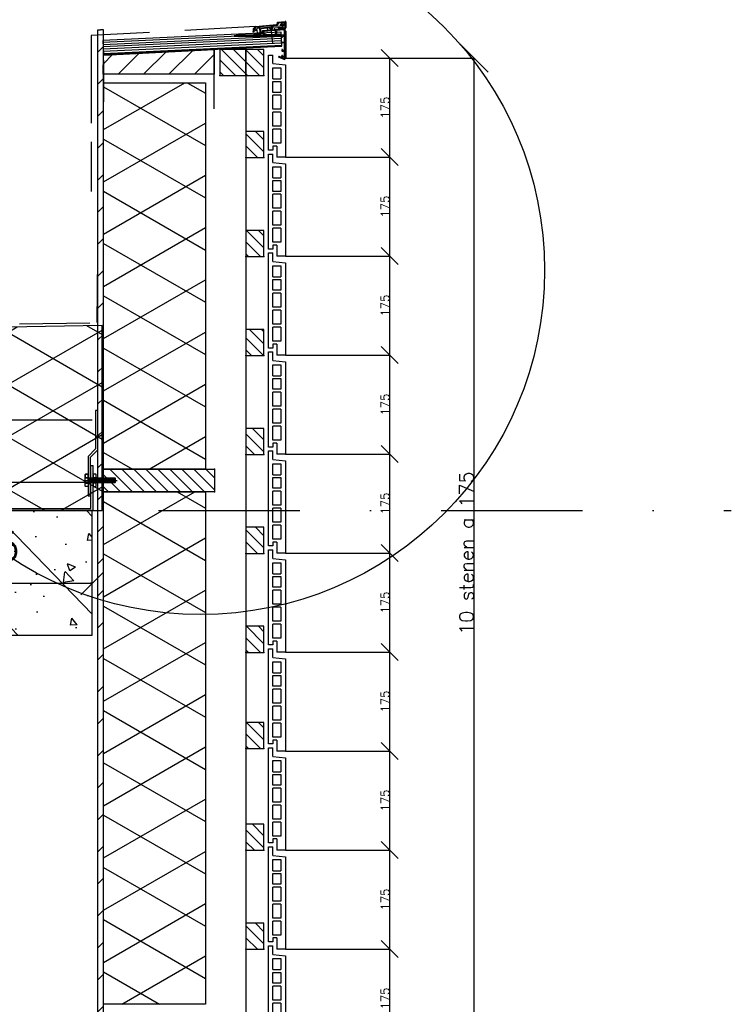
# Model space of a CAD drawing. Extents: x 0 to 317513, y 0 to 193913.
# Tile 57 of 105: x 244650 to 245908, y 105423 to 107164. Entities that reach past the tile are written whole.
import ezdxf

# ---------------------------------------------------------------- set-up
doc = ezdxf.new("R2010")
doc.units = 0
doc.header["$LTSCALE"] = 20
doc.header["$MEASUREMENT"] = 0
doc.header["$PDSIZE"] = -1
for name, pattern in [('CENTER', [5.421053, 3.388158, -0.677632, 0.677632, -0.677632]), ('DASHDOT', [25, 12.5, -6.25, 0, -6.25]), ('DD1', [2.66667, 1.66667, -0.5, 0, -0.5]), ('HIDDEN', [9.375, 6.25, -3.125])]:
    doc.linetypes.add(name, pattern=pattern)
doc.layers.get('0').update_dxf_attribs({"linetype": 'CONTINUOUS'})
doc.layers.get('DEFPOINTS').update_dxf_attribs({"linetype": 'CONTINUOUS'})
for name, color, linetype in [('_DETAILNUMMERS', 4, 'CONTINUOUS'), ('A--A21--_F-23-', 9, 'CONTINUOUS'), ('A--A23--_F--3-', 9, 'CONTINUOUS'), ('A--A25--_F--3-', 9, 'CONTINUOUS'), ('A--A42--_F--3-', 9, 'CONTINUOUS'), ('A--A42--_F-23-', 9, 'CONTINUOUS'), ('A--L13D3_VLOEREN', 3, 'CONTINUOUS'), ('A--L21--', 3, 'CONTINUOUS'), ('A--L21--_F-23-', 4, 'CONTINUOUS'), ('A--L21D3_BUITENWAND', 3, 'CONTINUOUS'), ('A--L25--', 7, 'CONTINUOUS'), ('A--L25--_F-23-', 7, 'CONTINUOUS'), ('A--L27DC4_DAKEN', 4, 'HIDDEN'), ('A--L31--', 2, 'CONTINUOUS'), ('A--L35--', 7, 'CONTINUOUS'), ('A--L35--_F-23-', 7, 'CONTINUOUS'), ('A--L351-_F-23-', 7, 'CONTINUOUS'), ('A--L42--', 7, 'CONTINUOUS'), ('A--L42--_F--3-', 7, 'CONTINUOUS'), ('A--L42--_F-23-', 7, 'CONTINUOUS'), ('A--L47', 7, 'CONTINUOUS'), ('A--M$1A-_F123-', 1, 'CONTINUOUS'), ('STRAMIEN', 8, 'DD1'), ('X--LR---_CP', 7, 'CONTINUOUS')]:
    doc.layers.add(name, color=color, linetype=linetype)
doc.styles.add('ALFA-0_25', font='ROMANS')
doc.styles.add('MAATLIJN', font='ROMANS')
doc.dimstyles.new('ALFA25', dxfattribs={"dimscale": 0.3, "dimtxt": 50, "dimasz": 100, "dimexe": 0, "dimexo": 0, "dimgap": 2, "dimtad": 1, "dimdec": 0, "dimzin": 0, "dimdsep": 46, "dimtxsty": 'MAATLIJN', "dimblk1": 'OBLIQUE', "dimblk2": 'OBLIQUE', "dimsah": 1, "dimcen": 0, "dimclrd": 1, "dimclre": 1, "dimclrt": 2, "dimadec": 0, "dimazin": 0, "dimtfac": 0.75, "dimtdec": 4, "dimtix": 1, "dimtmove": 2, "dimatfit": 3, "dimldrblk": 'OBLIQUE', "dimfxl": 0, "dimtvp": 1.5, "dimtolj": 1, "dimtzin": 0, "dimarcsym": 0})
doc.dimstyles.new('STANDARD$0', dxfattribs={"dimscale": 50, "dimtxt": 2.5, "dimasz": 2, "dimexe": 2, "dimexo": 0, "dimgap": 2, "dimtad": 1, "dimdec": 0, "dimzin": 0, "dimdsep": 46, "dimtxsty": 'ALFA-0_25', "dimblk1": 'OBLIQUE', "dimblk2": 'OBLIQUE', "dimsah": 1, "dimcen": -3, "dimdle": 2, "dimclrd": 1, "dimclre": 1, "dimclrt": 2, "dimadec": 0, "dimazin": 0, "dimtfac": 0.666667, "dimtofl": 0, "dimtmove": 2, "dimatfit": 3, "dimldrblk": 'OBLIQUE', "dimfxl": 0, "dimtvp": 0.833333, "dimtolj": 1, "dimtzin": 0, "dimarcsym": 0})
pattern_1 = [(45, (0, 0), (-10.6066, 10.6066), [])]

# ---------------------------------------------------------------- blocks, each defined once
blk = doc.blocks.new('_OBLIQUE')
at = {"color": 0, "linetype": 'ByBlock'}
blk.add_line((-0.5, -0.5), (0.5, 0.5), dxfattribs=at)
blk = doc.blocks.new('*D290')
at = {"color": 1, "linetype": 'ByBlock'}
for p, q in [((239354.3, 105520.9), (239538.8, 105520.9)), ((239538.8, 105345.9), (239538.8, 105520.9)), ((239354.3, 105345.9), (239538.8, 105345.9))]:
    blk.add_line(p, q, dxfattribs=at)
at = {"layer": 'DEFPOINTS', "color": 0, "linetype": 'ByBlock'}
for p in [(239354.3, 105520.9), (239538.8, 105520.9), (239354.3, 105345.9)]:
    blk.add_point(p, dxfattribs=at)
at = {"color": 1, "linetype": 'ByBlock', "xscale": 30, "yscale": 30, "zscale": 30}
for p, rotation in [((239538.8, 105520.9), 90), ((239538.8, 105345.9), 270)]:
    blk.add_blockref('_OBLIQUE', p, dxfattribs=dict(at, rotation=rotation))
at = {"color": 2, "linetype": 'ByBlock', "insert": (239530.7, 105433.4), "char_height": 15, "attachment_point": 5, "rotation": 90, "style": 'MAATLIJN'}
blk.add_mtext('\\A1;175', dxfattribs=at)
blk = doc.blocks.new('*D291')
at = {"color": 1, "linetype": 'ByBlock'}
for p, q in [((239354.3, 105695.9), (239538.8, 105695.9)), ((239538.8, 105520.9), (239538.8, 105695.9)), ((239354.3, 105520.9), (239538.8, 105520.9))]:
    blk.add_line(p, q, dxfattribs=at)
at = {"layer": 'DEFPOINTS', "color": 0, "linetype": 'ByBlock'}
for p in [(239354.3, 105695.9), (239538.8, 105695.9), (239354.3, 105520.9)]:
    blk.add_point(p, dxfattribs=at)
at = {"color": 1, "linetype": 'ByBlock', "xscale": 30, "yscale": 30, "zscale": 30}
for p, rotation in [((239538.8, 105695.9), 90), ((239538.8, 105520.9), 270)]:
    blk.add_blockref('_OBLIQUE', p, dxfattribs=dict(at, rotation=rotation))
at = {"color": 2, "linetype": 'ByBlock', "insert": (239530.7, 105608.4), "char_height": 15, "attachment_point": 5, "rotation": 90, "style": 'MAATLIJN'}
blk.add_mtext('\\A1;175', dxfattribs=at)
blk = doc.blocks.new('*D292')
at = {"color": 1, "linetype": 'ByBlock'}
for p, q in [((239354.3, 105870.9), (239538.8, 105870.9)), ((239538.8, 105695.9), (239538.8, 105870.9)), ((239354.3, 105695.9), (239538.8, 105695.9))]:
    blk.add_line(p, q, dxfattribs=at)
at = {"layer": 'DEFPOINTS', "color": 0, "linetype": 'ByBlock'}
for p in [(239354.3, 105870.9), (239538.8, 105870.9), (239354.3, 105695.9)]:
    blk.add_point(p, dxfattribs=at)
at = {"color": 1, "linetype": 'ByBlock', "xscale": 30, "yscale": 30, "zscale": 30}
for p, rotation in [((239538.8, 105870.9), 90), ((239538.8, 105695.9), 270)]:
    blk.add_blockref('_OBLIQUE', p, dxfattribs=dict(at, rotation=rotation))
at = {"color": 2, "linetype": 'ByBlock', "insert": (239530.7, 105783.4), "char_height": 15, "attachment_point": 5, "rotation": 90, "style": 'MAATLIJN'}
blk.add_mtext('\\A1;175', dxfattribs=at)
blk = doc.blocks.new('*D293')
at = {"color": 1, "linetype": 'ByBlock'}
for p, q in [((239354.3, 106045.9), (239538.8, 106045.9)), ((239538.8, 105870.9), (239538.8, 106045.9)), ((239354.3, 105870.9), (239538.8, 105870.9))]:
    blk.add_line(p, q, dxfattribs=at)
at = {"layer": 'DEFPOINTS', "color": 0, "linetype": 'ByBlock'}
for p in [(239354.3, 106045.9), (239538.8, 106045.9), (239354.3, 105870.9)]:
    blk.add_point(p, dxfattribs=at)
at = {"color": 1, "linetype": 'ByBlock', "xscale": 30, "yscale": 30, "zscale": 30}
for p, rotation in [((239538.8, 106045.9), 90), ((239538.8, 105870.9), 270)]:
    blk.add_blockref('_OBLIQUE', p, dxfattribs=dict(at, rotation=rotation))
at = {"color": 2, "linetype": 'ByBlock', "insert": (239530.7, 105958.4), "char_height": 15, "attachment_point": 5, "rotation": 90, "style": 'MAATLIJN'}
blk.add_mtext('\\A1;175', dxfattribs=at)
blk = doc.blocks.new('*D294')
at = {"color": 1, "linetype": 'ByBlock'}
for p, q in [((239354.3, 106220.9), (239538.8, 106220.9)), ((239538.8, 106045.9), (239538.8, 106220.9)), ((239354.3, 106045.9), (239538.8, 106045.9))]:
    blk.add_line(p, q, dxfattribs=at)
at = {"layer": 'DEFPOINTS', "color": 0, "linetype": 'ByBlock'}
for p in [(239354.3, 106220.9), (239538.8, 106220.9), (239354.3, 106045.9)]:
    blk.add_point(p, dxfattribs=at)
at = {"color": 1, "linetype": 'ByBlock', "xscale": 30, "yscale": 30, "zscale": 30}
for p, rotation in [((239538.8, 106220.9), 90), ((239538.8, 106045.9), 270)]:
    blk.add_blockref('_OBLIQUE', p, dxfattribs=dict(at, rotation=rotation))
at = {"color": 2, "linetype": 'ByBlock', "insert": (239530.7, 106133.4), "char_height": 15, "attachment_point": 5, "rotation": 90, "style": 'MAATLIJN'}
blk.add_mtext('\\A1;175', dxfattribs=at)
blk = doc.blocks.new('*D295')
at = {"color": 1, "linetype": 'ByBlock'}
for p, q in [((239354.3, 106745.9), (239538.8, 106745.9)), ((239538.8, 106570.9), (239538.8, 106745.9)), ((239354.3, 106570.9), (239538.8, 106570.9))]:
    blk.add_line(p, q, dxfattribs=at)
at = {"layer": 'DEFPOINTS', "color": 0, "linetype": 'ByBlock'}
for p in [(239354.3, 106745.9), (239538.8, 106745.9), (239354.3, 106570.9)]:
    blk.add_point(p, dxfattribs=at)
at = {"color": 1, "linetype": 'ByBlock', "xscale": 30, "yscale": 30, "zscale": 30}
for p, rotation in [((239538.8, 106745.9), 90), ((239538.8, 106570.9), 270)]:
    blk.add_blockref('_OBLIQUE', p, dxfattribs=dict(at, rotation=rotation))
at = {"color": 2, "linetype": 'ByBlock', "insert": (239530.7, 106658.4), "char_height": 15, "attachment_point": 5, "rotation": 90, "style": 'MAATLIJN'}
blk.add_mtext('\\A1;175', dxfattribs=at)
blk = doc.blocks.new('*D296')
at = {"color": 1, "linetype": 'ByBlock'}
for p, q in [((239354.3, 106395.9), (239538.8, 106395.9)), ((239538.8, 106220.9), (239538.8, 106395.9)), ((239354.3, 106220.9), (239538.8, 106220.9))]:
    blk.add_line(p, q, dxfattribs=at)
at = {"layer": 'DEFPOINTS', "color": 0, "linetype": 'ByBlock'}
for p in [(239354.3, 106395.9), (239538.8, 106395.9), (239354.3, 106220.9)]:
    blk.add_point(p, dxfattribs=at)
at = {"color": 1, "linetype": 'ByBlock', "xscale": 30, "yscale": 30, "zscale": 30}
for p, rotation in [((239538.8, 106395.9), 90), ((239538.8, 106220.9), 270)]:
    blk.add_blockref('_OBLIQUE', p, dxfattribs=dict(at, rotation=rotation))
at = {"color": 2, "linetype": 'ByBlock', "insert": (239530.7, 106308.4), "char_height": 15, "attachment_point": 5, "rotation": 90, "style": 'MAATLIJN'}
blk.add_mtext('\\A1;175', dxfattribs=at)
blk = doc.blocks.new('*D297')
at = {"color": 1, "linetype": 'ByBlock'}
for p, q in [((239354.3, 106570.9), (239538.8, 106570.9)), ((239538.8, 106395.9), (239538.8, 106570.9)), ((239354.3, 106395.9), (239538.8, 106395.9))]:
    blk.add_line(p, q, dxfattribs=at)
at = {"layer": 'DEFPOINTS', "color": 0, "linetype": 'ByBlock'}
for p in [(239354.3, 106570.9), (239538.8, 106570.9), (239354.3, 106395.9)]:
    blk.add_point(p, dxfattribs=at)
at = {"color": 1, "linetype": 'ByBlock', "xscale": 30, "yscale": 30, "zscale": 30}
for p, rotation in [((239538.8, 106570.9), 90), ((239538.8, 106395.9), 270)]:
    blk.add_blockref('_OBLIQUE', p, dxfattribs=dict(at, rotation=rotation))
at = {"color": 2, "linetype": 'ByBlock', "insert": (239530.7, 106483.4), "char_height": 15, "attachment_point": 5, "rotation": 90, "style": 'MAATLIJN'}
blk.add_mtext('\\A1;175', dxfattribs=at)
blk = doc.blocks.new('Q031612A')
at = {"layer": 'A--L35--_F-23-', "color": 1, "linetype": 'Continuous'}
for points in [[(0, 0), (0, 11), (-4.5, 11), (-5, 10.5), (-5, -10.5), (-4.5, -11), (0, -11), (0, -4.7), (-4.5, -4.7), (0, -4.7), (0, -11), (-4.5, -11), (-5, -10.5), (-5, -4.2), (-4.5, -4.7), (-5, -5.2)], [(-5, 4.4), (-4.5, 4.9), (-5, 5.4)], [(-4.5, 4.9), (0, 4.9), (0, -4.7)], [(1.7, 4.5), (0.6, -4.4)], [(0.6, 4.5), (0.6, -4.4)], [(3.2, 4.5), (2.1, -4.4)], [(4.7, 4.5), (3.6, -4.4)], [(6.2, 4.5), (5.1, -4.4)], [(7.7, 4.5), (6.6, -4.4)], [(9.2, 4.5), (8.1, -4.4)], [(10.7, 4.5), (9.6, -4.4)], [(12.3, 4.5), (11.2, -4.4)], [(13.8, 4.5), (12.7, -4.4)], [(15.3, 4.5), (14.2, -4.4)], [(16.8, 4.5), (15.7, -4.4)], [(18.3, 4.5), (17.2, -4.4)], [(19.8, 4.5), (18.7, -4.4)], [(21.3, 4.5), (20.2, -4.4)], [(22.8, 4.5), (21.7, -4.4)], [(24.3, 4.5), (23.2, -4.4)], [(25.9, 4.5), (24.8, -4.4)], [(27.4, 4.5), (26.3, -4.4)], [(28.9, 4.5), (27.8, -4.4)], [(30.4, 4.5), (29.3, -4.4)], [(31.9, 4.5), (30.8, -4.4)], [(33.4, 4.5), (32.3, -4.4)], [(34.9, 4.5), (33.8, -4.4)], [(36.4, 4.5), (35.3, -4.4)], [(37.9, 4.5), (36.8, -4.4)], [(39.5, 4.5), (38.4, -4.4)], [(41, 4.5), (39.9, -4.4)], [(42.5, 4.5), (41.4, -4.4)], [(44, 4.5), (42.9, -4.4)], [(45.5, 4.5), (44.4, -4.4)], [(47, 4.5), (45.9, -4.4)], [(47.6, -2.8), (47.5, -4.1)]]:
    blk.add_lwpolyline(points, dxfattribs=at)
blk.add_lwpolyline([(47.6, 4), (47.1, 4.5), (0, 4.5), (0, -4.4), (47.1, -4.4), (47.6, -3.9)], close=True, dxfattribs=at)
at = {"layer": 'A--L351-_F-23-', "color": 1, "linetype": 'DASHDOT'}
blk.add_lwpolyline([(-7.9, 0), (51.6, 0)], dxfattribs=at)
at = {"layer": 'X--LR---_CP', "color": 1, "linetype": 'DASHDOT'}
blk.add_point((0, 0), dxfattribs=at)
blk.add_point((0, 0), dxfattribs=at)
blk.add_point((0, 0), dxfattribs=at)
blk = doc.blocks.new('Q031611-')
at = {"layer": 'A--L35--_F-23-', "color": 1, "linetype": 'Continuous'}
for points in [[(5, 5.4), (5, 10.5), (4.5, 11), (0.5, 11), (0, 10.5), (0, 5.4), (0.5, 4.9), (4.5, 4.9), (5, 5.4), (5, 4.4), (4.5, 4.9), (5, 4.4), (5, -4.2), (4.5, -4.7), (0.5, -4.7), (0, -5.2), (0, -10.5), (0.5, -11), (4.5, -11), (5, -10.5), (5, -4.2), (4.5, -4.7), (5, -5.2), (4.5, -4.7), (0.5, -4.7), (0, -4.2), (0, -5.2), (0, 4.4), (0.5, 4.9), (0, 5.4), (0, 4.4)], [(0, 4.4), (0, -4.7)]]:
    blk.add_lwpolyline(points, dxfattribs=at)
at = {"layer": 'X--LR---_CP', "color": 1, "linetype": 'Continuous'}
blk.add_point((0, 0), dxfattribs=at)
blk.add_point((0, 0), dxfattribs=at)
blk.add_point((0, 0), dxfattribs=at)
blk = doc.blocks.new('*D299')
at = {"color": 1, "linetype": 'ByBlock'}
for p, q in [((245194.4, 107095.9), (245453.3, 107095.9)), ((245453.3, 105345.9), (245453.3, 107095.9)), ((245194.4, 105345.9), (245453.3, 105345.9))]:
    blk.add_line(p, q, dxfattribs=at)
at = {"layer": 'DEFPOINTS', "color": 0, "linetype": 'ByBlock'}
for p in [(245194.4, 107095.9), (245453.3, 107095.9), (245194.4, 105345.9)]:
    blk.add_point(p, dxfattribs=at)
at = {"color": 1, "linetype": 'ByBlock', "xscale": 50, "yscale": 50, "zscale": 50}
for p, rotation in [((245453.3, 107095.9), 90), ((245453.3, 105345.9), 270)]:
    blk.add_blockref('_OBLIQUE', p, dxfattribs=dict(at, rotation=rotation))
at = {"color": 2, "linetype": 'ByBlock', "insert": (245439.8, 106220.9), "char_height": 25, "attachment_point": 5, "rotation": 90, "style": 'MAATLIJN'}
blk.add_mtext('\\A1;10 stenen a 175', dxfattribs=at)
blk = doc.blocks.new('*D300')
at = {"color": 1, "linetype": 'ByBlock'}
for p, q in [((239354.3, 106920.9), (239538.8, 106920.9)), ((239538.8, 106745.9), (239538.8, 106920.9)), ((239354.3, 106745.9), (239538.8, 106745.9))]:
    blk.add_line(p, q, dxfattribs=at)
at = {"layer": 'DEFPOINTS', "color": 0, "linetype": 'ByBlock'}
for p in [(239354.3, 106920.9), (239538.8, 106920.9), (239354.3, 106745.9)]:
    blk.add_point(p, dxfattribs=at)
at = {"color": 1, "linetype": 'ByBlock', "xscale": 30, "yscale": 30, "zscale": 30}
for p, rotation in [((239538.8, 106920.9), 90), ((239538.8, 106745.9), 270)]:
    blk.add_blockref('_OBLIQUE', p, dxfattribs=dict(at, rotation=rotation))
at = {"color": 2, "linetype": 'ByBlock', "insert": (239530.7, 106833.4), "char_height": 15, "attachment_point": 5, "rotation": 90, "style": 'MAATLIJN'}
blk.add_mtext('\\A1;175', dxfattribs=at)
blk = doc.blocks.new('*D301')
at = {"color": 1, "linetype": 'ByBlock'}
for p, q in [((239354.3, 106745.9), (239538.8, 106745.9)), ((239538.8, 106570.9), (239538.8, 106745.9)), ((239354.3, 106570.9), (239538.8, 106570.9))]:
    blk.add_line(p, q, dxfattribs=at)
at = {"layer": 'DEFPOINTS', "color": 0, "linetype": 'ByBlock'}
for p in [(239354.3, 106745.9), (239538.8, 106745.9), (239354.3, 106570.9)]:
    blk.add_point(p, dxfattribs=at)
at = {"color": 1, "linetype": 'ByBlock', "xscale": 30, "yscale": 30, "zscale": 30}
for p, rotation in [((239538.8, 106745.9), 90), ((239538.8, 106570.9), 270)]:
    blk.add_blockref('_OBLIQUE', p, dxfattribs=dict(at, rotation=rotation))
at = {"color": 2, "linetype": 'ByBlock', "insert": (239530.7, 106658.4), "char_height": 15, "attachment_point": 5, "rotation": 90, "style": 'MAATLIJN'}
blk.add_mtext('\\A1;175', dxfattribs=at)
blk = doc.blocks.new('*D302')
at = {"color": 1, "linetype": 'ByBlock'}
for p, q in [((239354.3, 107095.9), (239538.8, 107095.9)), ((239538.8, 106920.9), (239538.8, 107095.9)), ((239354.3, 106920.9), (239538.8, 106920.9))]:
    blk.add_line(p, q, dxfattribs=at)
at = {"layer": 'DEFPOINTS', "color": 0, "linetype": 'ByBlock'}
for p in [(239354.3, 107095.9), (239538.8, 107095.9), (239354.3, 106920.9)]:
    blk.add_point(p, dxfattribs=at)
at = {"color": 1, "linetype": 'ByBlock', "xscale": 30, "yscale": 30, "zscale": 30}
for p, rotation in [((239538.8, 107095.9), 90), ((239538.8, 106920.9), 270)]:
    blk.add_blockref('_OBLIQUE', p, dxfattribs=dict(at, rotation=rotation))
at = {"color": 2, "linetype": 'ByBlock', "insert": (239530.7, 107008.4), "char_height": 15, "attachment_point": 5, "rotation": 90, "style": 'MAATLIJN'}
blk.add_mtext('\\A1;175', dxfattribs=at)
blk = doc.blocks.new('NH40_196')
at = {"layer": 'A--A25--_F--3-'}
h = blk.add_hatch(dxfattribs=at)
h.set_pattern_fill('ALFALINE', color=256, scale=15, style=0, pattern_type=2)
h.set_pattern_definition([(45, (-6, 0), (-10.6066, 10.6066), [])])
h.paths.add_polyline_path([(0, 0), (0, 196), (40, 196), (40, 0)])
at = {"layer": 'A--L25--_F-23-', "color": 2, "linetype": 'Continuous'}
blk.add_lwpolyline([(0, 0), (0, 196), (40, 196), (40, 0)], close=True, dxfattribs=at)
at = {"layer": 'X--LR---_CP'}
for p in [(0, 0), (0, 0), (40, 0)]:
    blk.add_point(p, dxfattribs=at)
blk = doc.blocks.new('*U858')
at = {"layer": 'A--A42--_F-23-', "linetype": 'Continuous'}
h = blk.add_hatch(dxfattribs=at)
h.set_pattern_fill('ALFALINE', color=256, scale=40, style=0)
h.set_pattern_definition([(45, (-244792.67, -103703.898), (-28.284271, 28.284271), [])])
h.paths.add_polyline_path([(0, 0), (-5, 0), (-5, 3442), (0, 3442), (5, 3442), (5, 0)])
at = {"layer": 'A--L42--_F-23-', "color": 2, "linetype": 'Continuous'}
for points in [[(0, 0), (-5, 0), (-5, 3442), (0, 3442)], [(0, 0), (5, 0), (5, 3442), (0, 3442)]]:
    blk.add_lwpolyline(points, dxfattribs=at)
blk = doc.blocks.new('E100606D_8713350')
at = {"color": 0}
blk.add_lwpolyline([(17.9, 1.6), (20.2, 1.6), (20, 1.8, -0.57735), (20.2, 2.1), (21.5, 2.1), (22.8, 2.1, -0.57735), (23, 1.8), (22.9, 1.6), (25.2, 1.6), (25, 1.8, -0.57735), (25.2, 2.1), (26.5, 2.1), (27.8, 2.1, -0.57735), (28, 1.8), (27.9, 1.6), (30.2, 1.6), (30, 1.8, -0.57735), (30.2, 2.1), (31.5, 2.1), (32.8, 2.1, -0.57735), (33, 1.8), (32.9, 1.6), (35.2, 1.6), (35, 1.8, -0.57735), (35.2, 2.1), (36.5, 2.1), (37.8, 2.1, -0.57735), (38, 1.8), (37.9, 1.6), (40.2, 1.6), (40, 1.8, -0.57735), (40.2, 2.1), (41.5, 2.1), (42.8, 2.1, -0.57735), (43, 1.8), (42.9, 1.6), (45.2, 1.6), (45, 1.8, -0.57735), (45.2, 2.1), (46.5, 2.1), (47.8, 2.1, -0.57735), (48, 1.8), (47.9, 1.6), (50.2, 1.6), (50, 1.8, -0.57735), (50.2, 2.1), (51.5, 2.1), (52.8, 2.1, -0.57735), (53, 1.8), (52.9, 1.6), (55.2, 1.6), (55, 1.8, -0.57735), (55.2, 2.1), (56.5, 2.1), (57.8, 2.1, -0.57735), (58, 1.8), (57.9, 1.6), (60.2, 1.6), (60, 1.8, -0.57735), (60.2, 2.1), (61.5, 2.1), (62.8, 2.1, -0.57735), (63, 1.8), (62.9, 1.6), (65.2, 1.6), (65, 1.8, -0.57735), (65.2, 2.1), (66.5, 2.1), (67.8, 2.1, -0.57735), (68, 1.8), (67.9, 1.6), (70.2, 1.6), (70, 1.8, -0.57735), (70.2, 2.1), (71.5, 2.1), (72.8, 2.1, -0.57735), (73, 1.8), (72.9, 1.6), (78.3, 0.6, -0.912623), (78.3, 0.1), (-5.3, 0.1, 0.414214), (-5.8, -0.4), (-5.8, -1.4, -0.414214), (-6.3, -1.9, -0.414214), (-6.8, -1.4), (-6.8, -0.4, 0.414214), (-7.3, 0.1), (-9.5, 0.1, 0.414214), (-10, -0.4), (-10, -24.7, 0.414214), (-9.5, -25.2), (-7.3, -25.2, 0.414214), (-6.8, -24.7), (-6.8, -23.7, -0.414214), (-6.3, -23.2, -0.414214), (-5.8, -23.7), (-5.8, -25.7, -0.414214), (-6.3, -26.2), (-9.5, -26.2, 0.414214), (-10, -26.7), (-10, -38.7, 0.534511), (-9.3, -39.1), (-1, -35.7, -0.534511), (0, -36.4, -0.303347), (-0.4, -37.1), (-9.4, -40.8, -0.534511), (-11.5, -39.4), (-11.5, 12.6, -0.414214), (-10, 14.1), (0, 14.1, -0.414214), (0.5, 13.6), (0.5, 13.1, -0.414214), (0, 12.6), (-9.5, 12.6, 0.414214), (-10, 12.1), (-10, 2.6, 0.414214), (-9.5, 2.1), (-8.5, 2.1), (-7.2, 2.1, -0.57735), (-7, 1.8), (-7.1, 1.6), (-4.8, 1.6), (-5, 1.8, -0.57735), (-4.8, 2.1), (-3.5, 2.1), (-2.2, 2.1, -0.57735), (-2, 1.8), (-2.1, 1.6), (0.2, 1.6), (0, 1.8, -0.57735), (0.2, 2.1), (1.5, 2.1), (2.8, 2.1, -0.57735), (3, 1.8), (2.9, 1.6), (5.2, 1.6), (5, 1.8, -0.57735), (5.2, 2.1), (6.5, 2.1), (7.8, 2.1, -0.57735), (8, 1.8), (7.9, 1.6), (10.2, 1.6), (10, 1.8, -0.57735), (10.2, 2.1), (11.5, 2.1), (12.8, 2.1, -0.57735), (13, 1.8), (12.9, 1.6), (15.2, 1.6), (15, 1.8, -0.57735), (15.2, 2.1), (16.5, 2.1), (17.8, 2.1, -0.57735), (18, 1.8)], format="xyb", close=True, dxfattribs=at)
blk = doc.blocks.new('ARGETON175')
at = {"layer": 'A--L21D3_BUITENWAND'}
for p, q in [((0, 168), (-8, 168)), ((-8, 153), (-8, 168)), ((0, 0), (0, 168)), ((-8, 153), (-30, 150.5)), ((-30, 150.5), (-30, -12.5)), ((-22, 145.5), (-22, 126)), ((-8, 145.5), (-22, 145.5)), ((-8, 126), (-8, 145.5)), ((-8, 126), (-22, 126)), ((-8, 121), (-22, 121)), ((-22, 121), (-22, 102)), ((-8, 102), (-8, 121)), ((-22, 102), (-8, 102)), ((-22, 97), (-22, 72)), ((-22, 97), (-8, 97)), ((-8, 72), (-8, 97)), ((-22, 72), (-8, 72)), ((-22, 67), (-22, 42)), ((-22, 67), (-8, 67)), ((-8, 42), (-8, 67)), ((-22, 42), (-8, 42)), ((-22, 37), (-22, 12)), ((-22, 37), (-8, 37)), ((-8, 12), (-8, 37)), ((-22, 12), (-8, 12)), ((-15, 7), (-15, -12.5)), ((-15, 7), (-8, 7)), ((-8, 7), (-8, 0)), ((-8, 0), (0, 0)), ((-30, -12.5), (-15, -12.5))]:
    blk.add_line(p, q, dxfattribs=at)
blk = doc.blocks.new('Q020261-')
at = {"layer": 'A--A25--_F--3-'}
h = blk.add_hatch(dxfattribs=at)
h.set_pattern_fill('ALFALINE', color=256, scale=15, style=0, pattern_type=2)
h.set_pattern_definition(pattern_1)
h.paths.add_polyline_path([(0, 0), (0, 46), (46, 46), (46, 0)])
at = {"layer": 'A--L25--_F-23-', "color": 2, "linetype": 'Continuous'}
blk.add_lwpolyline([(0, 0), (0, 46), (46, 46), (46, 0)], close=True, dxfattribs=at)
at = {"layer": 'X--LR---_CP'}
for p in [(0, 0), (0, 0), (46, 0)]:
    blk.add_point(p, dxfattribs=at)
blk = doc.blocks.new('HOUT46X32')
at = {"layer": 'A--A25--_F--3-'}
h = blk.add_hatch(dxfattribs=at)
h.set_pattern_fill('ALFALINE', color=256, scale=15, style=0, pattern_type=2)
h.set_pattern_definition(pattern_1)
h.paths.add_polyline_path([(0, 0), (0, 46), (32, 46), (32, 0)])
at = {"layer": 'A--L25--_F-23-', "color": 2, "linetype": 'Continuous'}
blk.add_lwpolyline([(0, 0), (0, 46), (32, 46), (32, 0)], close=True, dxfattribs=at)
at = {"layer": 'X--LR---_CP'}
for p in [(0, 0), (0, 0), (32, 0)]:
    blk.add_point(p, dxfattribs=at)
blk = doc.blocks.new('*D315')
at = {"color": 1, "linetype": 'ByBlock'}
for p, q in [((238627.3, 106144.4), (238627.3, 106167.2)), ((239012.3, 106167.2), (238627.3, 106167.2)), ((239012.3, 106144.4), (239012.3, 106167.2))]:
    blk.add_line(p, q, dxfattribs=at)
at = {"layer": 'DEFPOINTS', "color": 0, "linetype": 'ByBlock'}
for p in [(238627.3, 106167.2), (238627.3, 106144.4), (239012.3, 106144.4)]:
    blk.add_point(p, dxfattribs=at)
at = {"color": 1, "linetype": 'ByBlock', "xscale": 40, "yscale": 40, "zscale": 40, "rotation": 180}
blk.add_blockref('_OBLIQUE', (238627.3, 106167.2), dxfattribs=at)
at = {"color": 1, "linetype": 'ByBlock', "xscale": 40, "yscale": 40, "zscale": 40}
blk.add_blockref('_OBLIQUE', (239012.3, 106167.2), dxfattribs=at)
at = {"color": 2, "linetype": 'ByBlock', "insert": (238819.8, 106232.2), "char_height": 50, "attachment_point": 5, "style": 'ALFA-0_25'}
blk.add_mtext('\\A1;385', dxfattribs=at)

msp = doc.modelspace()

# ---------------------------------------------------------------- hatches: boundary and pattern name
at = {"layer": 'A--A21--_F-23-'}
h = msp.add_hatch(dxfattribs=at)
h.set_pattern_fill('ALFAISO', color=256, scale=80, angle=270, style=0, pattern_type=2)
h.set_pattern_definition([(210, (357263.615, 3500), (-40, 69.282032), []), (150, (357263.615, 3500), (40, 69.282032), [])])
h.paths.add_polyline_path([(244798.1, 107052.4), (244978.1, 107052.4), (244978.1, 106369.3), (244798.1, 106369.3)])
h = msp.add_hatch(dxfattribs=at)
h.set_pattern_fill('ALFAISO', color=256, scale=80, angle=270, style=0, pattern_type=2)
h.set_pattern_definition([(330, (94068.43, 10540), (40, 69.282032), []), (30, (94068.43, 10540), (-40, 69.282032), [])])
h.paths.add_polyline_path([(242394.7, 106295.9), (244795.3, 106295.9), (244795.3, 106623.5), (242394.7, 106580.6)])
h = msp.add_hatch(dxfattribs=at)
h.set_pattern_fill('ALFAISO', color=256, scale=80, angle=270, style=0, pattern_type=2)
h.set_pattern_definition([(210, (357263.615, 2766.635), (-40, 69.282032), []), (150, (357263.615, 2766.635), (40, 69.282032), [])])
h.paths.add_polyline_path([(244798.1, 106329.3), (244978.1, 106329.3), (244978.1, 105423.4), (244798.1, 105423.4)])
at = {"layer": 'A--A23--_F--3-'}
h = msp.add_hatch(dxfattribs=at)
h.set_pattern_fill('ALFABET', color=256, scale=20, angle=1, style=0, pattern_type=2)
h.set_pattern_definition([(134, (358663.4, 100), (86.32078, 83.359), []), (129, (358663.4, 100), (-143.64922, -10.04493), [15, -165]), (184, (358663.4, 100), (30.37155, 149.9312), [12, -132]), (78.5486, (358651.42, 99.16), (-113.27778, 139.88618), [12.74804, -140.22842]), (132.8158, (358664.1, 140), (-213.99344, -29.37358), [22.5, -247.5]), (82.3644, (358646.26, 137.55), (-183.50393, 198.05632), [19.12206, -210.3426]), (187.8158, (358664.1, 140), (-183.50378, 198.05647), [18, -198]), (158, (358643.92, 130.34), (-120.76856, -78.42802), [15, -165]), (213, (358643.92, 130.34), (-46.12453, 145.85721), [12, -132]), (107.5486, (358633.86, 123.81), (-166.89315, 67.42906), [12.74804, -140.22842]), (141.5, (358663.395, 100), (-1.269641, 66.611074), [0, -130.4, 0, -134, 0, -132.5]), (171.5, (358663.395, 100), (-51.229207, 79.788568), [0, -76.4, 0, -127.4, 0, -50.5]), (211.5, (358707.99, 99.22), (-106.826954, -2.64699), [0, -50, 0, -156, 0, -207]), (221.5, (358727.99, 98.87), (-116.270055, 22.05355), [0, -65, 0, -103.6, 0, -147]), (221.5, (358727.99, 98.87), (-116.270055, 22.05355), [0, -65, 0, -103.6, 0, -147])])
h.paths.add_polyline_path([(242394.7, 106295.9), (242394.7, 106075.9), (244777.6, 106075.9), (244777.6, 106295.9)])
at = {"layer": 'A--A25--_F--3-'}
h = msp.add_hatch(dxfattribs=at)
h.set_pattern_fill('ANSI31', color=256, scale=10, angle=90, style=0)
h.set_pattern_definition([(45, (226545.317, 93817.83), (22.45064, -22.45064), [])])
h.paths.add_polyline_path([(244993.6, 107067.4), (244797.5, 107067.4), (244797.6, 107101.4), (244993.6, 107111.4)])
at = {"layer": 'A--A42--_F--3-'}
h = msp.add_hatch(dxfattribs=at)
h.set_pattern_fill('ALFALINE', color=256, scale=4, angle=132.3132, style=0, pattern_type=2)
h.set_pattern_definition([(2.6868, (244952.548, 107123.4984), (0.18751, -3.9956), [])])
h.paths.add_polyline_path([(245112.8, 107123), (245111.9, 107142), (244796.6, 107127.2), (244797.5, 107108.2), (244797.8, 107102.2), (245113.1, 107117)])

# ---------------------------------------------------------------- linework, layer by layer
at = {"color": 0}
for p, q in [((245103.8, 107155.1), (245106.1, 107157.4)), ((245104.4, 107153.8), (245109.2, 107158.6)), ((245104.8, 107158.5), (245105.9, 107159.6)), ((245105.7, 107158.3), (245105, 107158.2)), ((245105.9, 107159.6), (245119.3, 107160.8)), ((245109.2, 107158.6), (245118.5, 107159.4)), ((245110.7, 107155), (245114.5, 107158.7)), ((245117.7, 107159), (245114.5, 107158.7)), ((245115.9, 107156.8), (245118.8, 107157.6)), ((245118.8, 107157.9), (245117.7, 107159)), ((245119.1, 107155.2), (245119.1, 107158.9)), ((245120.4, 107159.8), (245120.4, 107149.6)), ((245062.5, 107143.2), (245063.4, 107144.2)), ((245062.5, 107142.5), (245062.5, 107143.2)), ((245065.5, 107144.4), (245063.3, 107142.2)), ((245063.4, 107148.3), (245066.6, 107151.8)), ((245063.4, 107144.2), (245063.4, 107148.3)), ((245067.3, 107150.5), (245064.8, 107147.8)), ((245064.8, 107147.8), (245064.8, 107146.2)), ((245065.3, 107145.7), (245069.4, 107146.1)), ((245068.8, 107144.6), (245065.5, 107144.4)), ((245065.5, 107139.3), (245080, 107140.6)), ((245066.6, 107151.8), (245103.8, 107155.1)), ((245104.4, 107153.8), (245067.3, 107150.5)), ((245068.7, 107147), (245069.6, 107148.4)), ((245068.8, 107146), (245068.7, 107147)), ((245069.7, 107146.1), (245068.8, 107146)), ((245069.7, 107145.5), (245068.8, 107144.6)), ((245070.3, 107140.1), (245069.7, 107146.1)), ((245075, 107140.5), (245070.3, 107140.1)), ((245071.1, 107149.2), (245074.2, 107149.5)), ((245074.2, 107149.5), (245090.1, 107150.9)), ((245075, 107140.5), (245074.2, 107149.5)), ((245077, 107140.7), (245075, 107140.5)), ((245088.3, 107148.7), (245076.3, 107147.7)), ((245077, 107140.7), (245076.3, 107147.7)), ((245079.3, 107140.9), (245077, 107140.7)), ((245078.6, 107143.6), (245080.2, 107140.9)), ((245114, 107146.9), (245078.8, 107143.9)), ((245081.2, 107141.9), (245083.5, 107137.8)), ((245102, 107144.5), (245081.6, 107142.7)), ((245088.6, 107144.7), (245088.3, 107148.7)), ((245092.6, 107145.1), (245088.6, 107144.7)), ((245090.1, 107150.9), (245094.1, 107151.2)), ((245090.1, 107150.9), (245090.2, 107149.8)), ((245098.2, 107150.5), (245090.2, 107149.8)), ((245090.2, 107149.8), (245092.4, 107147.6)), ((245092.4, 107147.6), (245096.4, 107147.9)), ((245092.4, 107147.6), (245092.6, 107145.1)), ((245098.1, 107151.6), (245094.1, 107151.2)), ((245096.4, 107147.9), (245098.2, 107150.5)), ((245096.6, 107145.4), (245096.4, 107147.9)), ((245100.6, 107145.8), (245096.6, 107145.4)), ((245110.4, 107152.6), (245098.1, 107151.6)), ((245098.2, 107150.5), (245098.1, 107151.6)), ((245100.3, 107149.7), (245112.2, 107150.8)), ((245100.6, 107145.8), (245100.3, 107149.7)), ((245102.5, 107137.8), (245102.5, 107144)), ((245103.9, 107144.2), (245103.9, 107137.8)), ((245116.3, 107145.7), (245104.4, 107144.7)), ((245113.5, 107155.7), (245110.4, 107152.6)), ((245111.9, 107154.2), (245111.1, 107154.1)), ((245113.6, 107155.9), (245111.9, 107154.2)), ((245112.6, 107146.8), (245112.2, 107150.8)), ((245113.5, 107146.9), (245112.6, 107146.8)), ((245113.5, 107146.9), (245114.5, 107148)), ((245114.5, 107148), (245113.8, 107155.6)), ((245114.5, 107147.4), (245114.5, 107155.5)), ((245115.9, 107148.1), (245115.9, 107156.8)), ((245115.9, 107148.1), (245120.2, 107143.8)), ((245116.1, 107155.3), (245116.1, 107156.5)), ((245116.2, 107154.9), (245118.9, 107152.2)), ((245116.3, 107145.7), (245118.8, 107143.2)), ((245116.4, 107156.6), (245118.2, 107154.8)), ((245118.8, 107124.9), (245118.8, 107143.2)), ((245119.1, 107149.8), (245119.1, 107151.8)), ((245119.6, 107149.3), (245119.1, 107149.8)), ((245120.2, 107143.8), (245120.2, 107096.6)), ((245063.3, 107137.1), (245065.5, 107139.3)), ((245065.2, 107136.4), (245063.6, 107136.4)), ((245066.1, 107137.9), (245065.2, 107137)), ((245065.2, 107137), (245065.2, 107136.4)), ((245082.7, 107136.4), (245065.2, 107136.4)), ((245081.1, 107139.2), (245066.1, 107137.9)), ((245082.7, 107136.4), (245081.1, 107139.2)), ((245086.5, 107136.4), (245082.7, 107136.4)), ((245083.5, 107137.8), (245086.1, 107137.8)), ((245086.1, 107137.8), (245086.7, 107136.7)), ((245101.2, 107136.7), (245101.7, 107137.6)), ((245105, 107136.4), (245101.4, 107136.4)), ((245102.2, 107137.8), (245102.5, 107137.8)), ((245103.9, 107137.8), (245104.3, 107137.8)), ((245104.7, 107137.6), (245105.2, 107136.7)), ((245113.2, 107123.7), (245113.2, 107123.9)), ((245113.7, 107124.4), (245118.3, 107124.4)), ((245118.8, 107123.2), (245113.7, 107123.2)), ((245118.8, 107099.2), (245118.8, 107123.2)), ((245113.2, 107098.4), (245113.2, 107100.2)), ((245113.7, 107100.7), (245114, 107100.7)), ((245118.8, 107097.9), (245113.7, 107097.9)), ((245114.5, 107100.2), (245114.5, 107099.2)), ((245114.5, 107099.2), (245118.8, 107099.2)), ((245118.8, 107097.6), (245118.8, 107097.9))]:
    msp.add_line(p, q, dxfattribs=at)
at = {"color": 0, "linetype": 'CENTER'}
msp.add_line((245094.1, 107151.2), (245096.7, 107121.4), dxfattribs=at)
at = {"color": 0}
for centre, radius, start, end in [((245104.9, 107158.4), 0.2, 135, 275), ((245105.7, 107157.8), 0.5, 315, 95), ((245118.6, 107158.9), 0.5, 0, 95), ((245118.7, 107157.8), 0.2, 284.2944, 45), ((245119.4, 107159.8), 1, 0, 95), ((245063, 107142.5), 0.5, 180, 225), ((245063, 107142.5), 0.5, 225, 315), ((245065.3, 107146.2), 0.5, 180, 275), ((245069.5, 107145.8), 0.3, 315, 95), ((245071.3, 107147.2), 2, 95, 145), ((245078.8, 107143.7), 0.2, 95, 180), ((245078.8, 107143.7), 0.2, 180, 210), ((245079.3, 107141.4), 0.5, 275, 30), ((245080, 107140.8), 0.2, 275, 30), ((245081.6, 107142.2), 0.5, 95, 210), ((245102, 107144), 0.5, 0, 95), ((245104.4, 107144.2), 0.5, 95, 180), ((245111.1, 107154.6), 0.5, 135, 275), ((245113.6, 107155.6), 0.2, 5, 135), ((245114, 107155.5), 0.5, 0, 135), ((245114, 107147.4), 0.5, 275, 0), ((245116.3, 107156.5), 0.2, 45, 180), ((245116.6, 107155.3), 0.5, 180, 225), ((245118.6, 107155.2), 0.5, 225, 0), ((245118.6, 107151.8), 0.5, 0, 45), ((245119.9, 107149.6), 0.5, 225, 0), ((245063.6, 107136.8), 0.4, 135, 180), ((245063.6, 107136.8), 0.4, 180, 270), ((245086.5, 107136.6), 0.2, 270, 30), ((245101.4, 107136.6), 0.2, 150, 270), ((245102.2, 107137.3), 0.5, 90, 150), ((245104.3, 107137.3), 0.5, 30, 90), ((245105, 107136.6), 0.2, 270, 30), ((245113.7, 107123.9), 0.5, 90, 180), ((245113.7, 107123.7), 0.5, 180, 270), ((245118.3, 107124.9), 0.5, 270, 0), ((245113.7, 107100.2), 0.5, 90, 180), ((245113.7, 107098.4), 0.5, 180, 270), ((245114, 107100.2), 0.5, 0, 90), ((245120, 107097.6), 1.2, 180, 270), ((245120, 107096.6), 0.2, 270, 0)]:
    msp.add_arc(centre, radius, start, end, dxfattribs=at)
at = {"layer": '_DETAILNUMMERS'}
msp.add_circle((244969.4, 106720.8), 608.7, dxfattribs=at)
at = {"layer": 'A--L13D3_VLOEREN'}
for p, q in [((244775.6, 106299.9), (244775.6, 106375.9)), ((244775.6, 106375.9), (244779.6, 106375.9)), ((244779.6, 106295.9), (244779.6, 106375.9)), ((244125.1, 106299.9), (244775.6, 106299.9)), ((244125.1, 106295.9), (244779.6, 106295.9))]:
    msp.add_line(p, q, dxfattribs=at)
msp.add_lwpolyline([(244774.6, 106321.9), (244774.6, 106390.2), (244787.6, 106403.2), (244787.6, 106473.2), (244783.6, 106473.2), (244783.6, 106404.9), (244770.6, 106391.9), (244770.6, 106321.9)], close=True, dxfattribs=at)
at = {"layer": 'A--L21--'}
for p, q in [((244777.6, 106455.9), (242394.7, 106455.9)), ((244777.6, 106345.9), (242394.7, 106345.9))]:
    msp.add_line(p, q, dxfattribs=at)
for points in [[(244798.1, 107052.4), (244978.1, 107052.4), (244978.1, 106369.3), (244798.1, 106369.3)], [(242394.7, 106295.9), (244795.3, 106295.9), (244795.3, 106623.5), (242394.7, 106580.6)], [(244798.1, 106329.3), (244978.1, 106329.3), (244978.1, 105423.4), (244798.1, 105423.4)]]:
    msp.add_lwpolyline(points, close=True, dxfattribs=at)
at = {"layer": 'A--L21--_F-23-', "linetype": 'Continuous'}
msp.add_lwpolyline([(242394.7, 106295.9), (242394.7, 106075.9), (244777.6, 106075.9), (244777.6, 106295.9)], close=True, dxfattribs=at)
at = {"layer": 'A--L25--_F-23-', "color": 2, "linetype": 'Continuous'}
for p, q in [((244993.6, 107018.8), (244993.6, 107111.4)), ((244797.6, 107092.4), (244797.6, 107018.8)), ((244993.6, 107006.5), (244993.6, 107080.2)), ((244983.6, 107067.4), (244797.6, 107067.4))]:
    msp.add_line(p, q, dxfattribs=at)
msp.add_lwpolyline([(244993.6, 107067.4), (244797.5, 107067.4), (244797.6, 107101.4), (244993.6, 107111.4)], close=True, dxfattribs=at)
at = {"layer": 'A--L27DC4_DAKEN'}
for p, q in [((245066.6, 107151.8), (244775.7, 107135.7)), ((244775.7, 107135.7), (244775.7, 106860.3)), ((244775.7, 107106.2), (244775.7, 106860.3))]:
    msp.add_line(p, q, dxfattribs=at)
msp.add_lwpolyline([(242399.3, 106585.6), (242399.3, 106585.6), (244786.9, 106628.4), (244787.6, 106742)], dxfattribs=at)
at = {"layer": 'A--L31--'}
for p, q in [((245049.6, 107114), (245049.6, 105375.9)), ((245049.6, 105431.4), (245049.6, 103625.9))]:
    msp.add_line(p, q, dxfattribs=at)
at = {"layer": 'A--L42--_F--3-', "color": 3, "linetype": 'Continuous'}
msp.add_line((244797.8, 107102.2), (245113.1, 107117), dxfattribs=at)
msp.add_lwpolyline([(245113.1, 107117), (245111.9, 107142), (244796.6, 107127.2), (244797.8, 107102.2)], dxfattribs=at)
at = {"layer": 'STRAMIEN', "linetype": 'DASHDOT'}
msp.add_line((242394.7, 106295.9), (245908.4, 106295.9), dxfattribs=at)
at = {"layer": 'X--LR---_CP'}
msp.add_point((244993.6, 107077.2), dxfattribs=at)
msp.add_point((244993.6, 107077.2), dxfattribs=at)

# ---------------------------------------------------------------- block references
at = {"xscale": -1}
for p in [(245089.6, 106933.4), (245089.6, 106758.4), (245089.6, 106583.4), (245089.6, 106408.4), (245089.6, 106233.4), (245089.6, 106058.4), (245089.6, 105883.4), (245089.6, 105708.4), (245089.6, 105533.4), (245089.6, 105358.4)]:
    msp.add_blockref('ARGETON175', p, dxfattribs=at)
at = {"layer": 'A--L25--', "xscale": -1}
for name, p in [('Q020261-', (245049.6, 107065.4)), ('HOUT46X32', (245081.6, 107065.4)), ('HOUT46X32', (245081.6, 106920.4)), ('HOUT46X32', (245081.6, 106745.4)), ('HOUT46X32', (245081.6, 106570.4)), ('HOUT46X32', (245081.6, 106395.4)), ('HOUT46X32', (245081.6, 106220.4)), ('HOUT46X32', (245081.6, 106045.4)), ('HOUT46X32', (245081.6, 105875.4)), ('HOUT46X32', (245081.6, 105695.4)), ('HOUT46X32', (245081.6, 105520.4))]:
    msp.add_blockref(name, p, dxfattribs=at)
at = {"layer": 'A--L25--', "rotation": 90}
msp.add_blockref('NH40_196', (244994.1, 106329.3), dxfattribs=at)
at = {"layer": 'A--L35--', "xscale": -1, "rotation": 180}
msp.add_blockref('Q031612A', (244770.6, 106349.4), dxfattribs=at)
at = {"layer": 'A--L35--'}
msp.add_blockref('Q031611-', (244779.6, 106349.4), dxfattribs=at)
at = {"layer": 'A--L42--'}
msp.add_blockref('*U858', (244792.7, 103703.9), dxfattribs=at)
at = {"layer": 'A--L47', "xscale": -1}
msp.add_blockref('E100606D_8713350', (245107.6, 107134.6), dxfattribs=at)

# ---------------------------------------------------------------- dimensions: what is measured, and where the dimension line sits
at = {"layer": 'A--M$1A-_F123-'}
for base, p1, p2, picture, middle in [((245304.1, 107095.9), (245119.6, 106920.9), (245119.6, 107095.9), '*D302', (245296, 107008.4)), ((245304.1, 106920.9), (245119.6, 106745.9), (245119.6, 106920.9), '*D300', (245296, 106833.4)), ((245304.1, 106745.9), (245119.6, 106570.9), (245119.6, 106745.9), '*D295', (245296, 106658.4)), ((245304.1, 106745.9), (245119.6, 106570.9), (245119.6, 106745.9), '*D301', (245296, 106658.4)), ((245304.1, 106570.9), (245119.6, 106395.9), (245119.6, 106570.9), '*D297', (245296, 106483.4)), ((245304.1, 106395.9), (245119.6, 106220.9), (245119.6, 106395.9), '*D296', (245296, 106308.4)), ((245304.1, 106220.9), (245119.6, 106045.9), (245119.6, 106220.9), '*D294', (245296, 106133.4)), ((245304.1, 106045.9), (245119.6, 105870.9), (245119.6, 106045.9), '*D293', (245296, 105958.4)), ((245304.1, 105870.9), (245119.6, 105695.9), (245119.6, 105870.9), '*D292', (245296, 105783.4)), ((245304.1, 105695.9), (245119.6, 105520.9), (245119.6, 105695.9), '*D291', (245296, 105608.4)), ((245304.1, 105520.9), (245119.6, 105345.9), (245119.6, 105520.9), '*D290', (245296, 105433.4))]:
    dim = msp.add_linear_dim(base=base, p1=p1, p2=p2, angle=90, dimstyle='ALFA25', override={"dimscale": 0.3}, dxfattribs=at)
    dim.commit()
    dim.dimension.update_dxf_attribs({"geometry": picture, "text_midpoint": middle, "insert": (5765.3, 0)})
dim = msp.add_linear_dim(base=(245453.3, 107095.9), p1=(245194.4, 105345.9), p2=(245194.4, 107095.9), angle=90, text='10 stenen a 175', dimstyle='ALFA25', override={"dimscale": 0.5}, dxfattribs=at)
dim.commit()
dim.dimension.update_dxf_attribs({"geometry": '*D299', "text_midpoint": (245439.8, 106220.9)})
dim = msp.add_linear_dim(base=(244392.6, 106167.2), p1=(244777.6, 106144.4), p2=(244392.6, 106144.4), dimstyle='STANDARD$0', override={"dimscale": 20, "dimexe": 0, "dimcen": 0, "dimdle": 0, "dimtfac": 0.75, "dimtvp": 1.5}, dxfattribs=at)
dim.commit()
dim.dimension.update_dxf_attribs({"geometry": '*D315', "text_midpoint": (244585.1, 106232.2), "insert": (5765.3, 0)})

doc.saveas('drawing.dxf')
